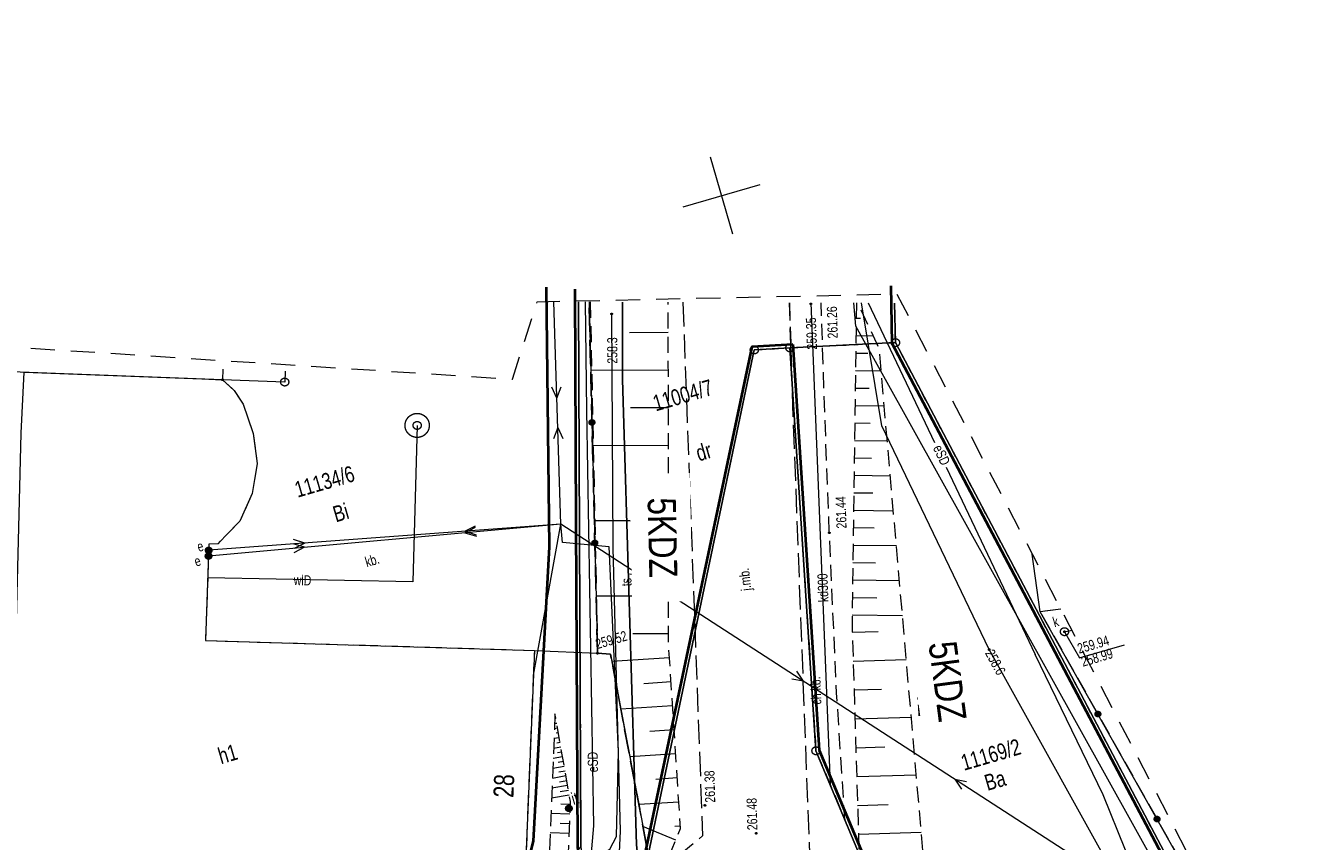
# Model space of a CAD drawing. Header units: millimetres. Extents: x -105537 to 2299296, y -162842 to 175608.
# Tile 37 of 42: x 135949 to 215662, y -10315 to 40448. Entities that reach past the tile are written whole.
import ezdxf
from ezdxf.xclip import XClip

# ---------------------------------------------------------------- set-up
doc = ezdxf.new("R2010")
doc.units = ezdxf.units.MM
doc.header["$MEASUREMENT"] = 0
doc.header["$XCLIPFRAME"] = 0
for name, pattern in [('1053', [2000, 1500, -500]), ('1054', [2000, 1500, -500]), ('1056', [1500, 1000, -500]), ('1086', [1500, 1000, -500]), ('2216', [2500, 1500, -1000]), ('2218', [1000, 500, -500]), ('3820', [1500, 1000, -500]), ('Wipeout_Contour', [1000, 0, -1000])]:
    doc.linetypes.add(name, pattern=pattern)
doc.layers.add('199-Z Wymiary i opisy_Nr_pióra__226', color=7, linetype='Continuous', lineweight=40, true_color=0x59c9ff)
doc.layers.add('PZT_MPZP_Nr_pióra__226', color=7, linetype='Continuous', lineweight=40, true_color=0x59c9ff)
doc.layers.add('A__!REF_RYSUNKI', color=7, linetype='Continuous')
for name, color, linetype, lineweight in [('Wadowice Wałowa mdcp500_2_EGB_AdresNieruchomosci_Nr_pióra__7', 7, 'Continuous', 18), ('Wadowice Wałowa mdcp500_2_EGB_Budynek_Nr_pióra__7', 7, 'Continuous', 18), ('Wadowice Wałowa mdcp500_2_EGB_DzialkaEwidencyjna_Nr_pióra__3', 3, 'Continuous', 18), ('Wadowice Wałowa mdcp500_2_EGB_KonturUzytkuGruntowego_Nr_pióra__3', 3, 'Continuous', 18), ('Wadowice Wałowa mdcp500_2_EGB_PunktGraniczny_Nr_pióra__3', 3, 'Continuous', 18), ('Wadowice Wałowa mdcp500_2_GES_PrzewodElektroenergetyczny_Nr_pióra__1', 1, 'Continuous', 18), ('Wadowice Wałowa mdcp500_2_GES_PrzewodKanalizacyjny_Nr_pióra__34', 34, 'Continuous', 18), ('Wadowice Wałowa mdcp500_2_GES_PrzewodTelekomunikacyjny_Nr_pióra__30', 30, 'Continuous', 18), ('Wadowice Wałowa mdcp500_2_GES_PrzewodWodociagowy_Nr_pióra__5', 5, 'Continuous', 18), ('Wadowice Wałowa mdcp500_2_GES_Rzedna_Nr_pióra__1', 1, 'Continuous', 18), ('Wadowice Wałowa mdcp500_2_GES_Rzedna_Nr_pióra__30', 30, 'Continuous', 18), ('Wadowice Wałowa mdcp500_2_GES_Rzedna_Nr_pióra__34', 34, 'Continuous', 18), ('Wadowice Wałowa mdcp500_2_GES_UrzadzeniaSiecElektroenerge_Nr_pióra__1', 1, 'Continuous', 18), ('Wadowice Wałowa mdcp500_2_GES_UrzadzeniaSiecKanalizacyjna_Nr_pióra__34', 34, 'Continuous', 18), ('Wadowice Wałowa mdcp500_2_GES_UrzadzeniaSiecWodociagowa_Nr_pióra__5', 5, 'Continuous', 18), ('Wadowice Wałowa mdcp500_2_GES_UrzadzeniaTowarzyszczaceLin_Nr_pióra__7', 7, 'Continuous', 18), ('Wadowice Wałowa mdcp500_2_linie_mpzp_Nr_pióra__135', 135, 'Continuous', 18), ('Wadowice Wałowa mdcp500_2_OT_Komunikacja_Nr_pióra__7', 7, 'Continuous', 18), ('Wadowice Wałowa mdcp500_2_OT_Ogrodzenia_Nr_pióra__7', 7, 'Continuous', 18), ('Wadowice Wałowa mdcp500_2_OT_Rzedna_Nr_pióra__7', 7, 'Continuous', 18), ('Wadowice Wałowa mdcp500_2_OT_Skarpa_Nr_pióra__7', 7, 'Continuous', 18), ('Wadowice Wałowa mdcp500_2_OT_ZagospodarowanieTerenu_Nr_pióra__7', 7, 'Continuous', 18), ('Wadowice Wałowa mdcp500_2_siatka_Nr_pióra__7', 7, 'Continuous', 18), ('Wadowice Wałowa mdcp500_2_zakres_mapy_Nr_pióra__178', 178, 'Continuous', 18), ('Wadowice Wałowa mdcp500_3_0_Nr_pióra__1', 7, 'Continuous', 13)]:
    doc.layers.add(name, color=color, linetype=linetype, lineweight=lineweight)
doc.styles.add('STYL_AUTOMATYCZNY_12', font='arial.ttf', dxfattribs={"width": 0.8})
doc.styles.add('STYL_AUTOMATYCZNY_7', font='arial.ttf', dxfattribs={"width": 0.75})
doc.linetypes.add('Linia zabudowy - nieprzekraczalna I WSC', pattern='A,0,[2,PAB.6.2 PROJEKT ZAGOSPODAROWANIA TERENU1.Shx,S=23.809524,R=0,X=0,Y=0.361417],-3000,0', length=3000)
picture_1 = doc.add_image_def('image1.tif', size_in_pixel=(6904, 2168))

# ---------------------------------------------------------------- blocks, each defined once
blk = doc.blocks.new('Rysunek_1_3', base_point=(73226, -6125))
at = {"layer": 'Wadowice Wałowa mdcp500_3_0_Nr_pióra__1', "color": 7, "lineweight": 13}
image = blk.add_image(picture_1, insert=(-79879, -3368), size_in_units=(292228, 91739), rotation=16.24147, dxfattribs=at)
image.set_boundary_path([(-0.5, -0.5), (6903.5, 2167.5)])
blk = doc.blocks.new('Rysunek_4_2', base_point=(-5551989123, -7375062639))
at = {"layer": 'Wadowice Wałowa mdcp500_2_EGB_Budynek_Nr_pióra__7', "color": 7, "linetype": 'Continuous', "lineweight": 18, "flags": 128}
blk.add_lwpolyline([(166978, -13802), (131699, -12653), (132261, 2759), (135363, 2622), (135515, 8394), (135679, 15087), (135856, 18878), (146920, 18477), (148199, 18412), (148927, 17738), (149498, 16884), (150109, 15073), (150361, 13209), (150052, 11338), (149283, 9614), (147906, 8192), (147358, 8178), (147144, 2189), (167615, 1570)], close=True, dxfattribs=at)
blk.add_lwpolyline([(200369, 4145), (199099, 3972), (198590, 7568)], dxfattribs=at)
at = {"layer": 'Wadowice Wałowa mdcp500_2_EGB_DzialkaEwidencyjna_Nr_pióra__3', "color": 3, "linetype": 'Continuous', "lineweight": 18, "flags": 128}
for points in [[(128827, 19733), (128375, -11861), (131646, -12220), (136867, -14231), (167689, -14167), (170510, -10658), (170353, 23258)], [(170353, 23258), (170510, -10658), (171939, -24324), (181302, 20264), (183513, 20398), (190086, 20719), (190033, 23184)], [(190033, 23184), (190086, 20719)], [(211975, -29514), (208371, -27283), (194615, -27259), (185141, -4678), (183513, 20398), (181302, 20264), (171939, -24324), (72353, -21598), (55554, -21138), (-6866, -18678), (-45068, -17183), (-49613, -17103)], [(211024, -17390), (210190, -17368), (190086, 20719), (183513, 20398)], [(183513, 20398), (185141, -4678), (194615, -27259), (208371, -27283), (211975, -29514)], [(190086, 20719), (210190, -17368), (211024, -17390)], [(152093, 18936), (152074, 18270), (148199, 18412), (133414, 18969), (133421, 19576)]]:
    blk.add_lwpolyline(points, dxfattribs=at)
at = {"layer": 'Wadowice Wałowa mdcp500_2_EGB_KonturUzytkuGruntowego_Nr_pióra__3', "color": 3, "linetype": '2218', "lineweight": 18, "flags": 128}
for points in [[(170351, 23258), (170510, -10658)], [(190086, 20719), (190033, 23184)], [(171939, -24324), (181302, 20264)], [(181302, 20264), (183513, 20398)], [(183513, 20398), (190086, 20719)], [(185141, -4678), (183513, 20398)], [(210190, -17368), (190086, 20719)], [(194615, -27259), (185141, -4678)]]:
    blk.add_lwpolyline(points, dxfattribs=at)
at = {"layer": 'Wadowice Wałowa mdcp500_2_EGB_PunktGraniczny_Nr_pióra__3', "color": 3, "linetype": 'Continuous', "lineweight": 18}
for centre, radius in [((190086, 20719), 250), ((181302, 20264), 250), ((183513, 20398), 250), ((148199, 18412), 50), ((148199, 18412), 45), ((148199, 18412), 40), ((148199, 18412), 35), ((148199, 18412), 30), ((148199, 18412), 25), ((148199, 18412), 20), ((148199, 18412), 15), ((148199, 18412), 10), ((148199, 18412), 5), ((152074, 18270), 250), ((185141, -4678), 250)]:
    blk.add_circle(centre, radius, dxfattribs=at)
at = {"layer": 'Wadowice Wałowa mdcp500_2_GES_PrzewodElektroenergetyczny_Nr_pióra__1', "color": 1, "linetype": 'Continuous', "lineweight": 18}
for p, q in [((169008, 17266), (168699, 17950)), ((169008, 17266), (169273, 17968)), ((169067, 15431), (168803, 14729)), ((169067, 15431), (169377, 14748)), ((163278, 8988), (163947, 9325)), ((163278, 8988), (163990, 8753)), ((163285, 8891), (163950, 9240)), ((163285, 8891), (164002, 8668)), ((153308, 7985), (152592, 8208)), ((153327, 8245), (152615, 8480)), ((153308, 7985), (152644, 7636)), ((153327, 8245), (152657, 7907)), ((174297, 6173), (173872, 6790)), ((174297, 6173), (173560, 6309)), ((184370, -349), (183944, 268)), ((184370, -349), (183632, -214)), ((193780, -6443), (194206, -7061)), ((193780, -6443), (194518, -6579))]:
    blk.add_line(p, q, dxfattribs=at)
at = {"layer": 'Wadowice Wałowa mdcp500_2_GES_PrzewodElektroenergetyczny_Nr_pióra__1', "color": 1, "linetype": 'Continuous', "lineweight": 18, "flags": 128}
for points in [[(170771, 23256), (170858, 16503), (171285, -9349), (170968, -13160), (169050, -23843), (160926, -28314), (163212, -28512)], [(208889, -16226), (169261, 9434), (168815, 23263)], [(211505, -42890), (210892, -33183), (210068, -18591), (187619, 21750), (187494, 23193)], [(207267, -87532), (208691, -70644), (209947, -40239), (210140, -36110), (209890, -29746), (204761, -14284), (195921, 1619), (189242, 15536), (187970, 23192)], [(188395, 23190), (192516, 14508)], [(193242, 12979), (198782, 1306)], [(110979, -14690), (124751, -14760), (134011, -14760), (152780, -15084), (157165, -14369), (166436, -14657), (172302, -10803), (172716, -10005), (172845, -4729), (172270, 8009), (169359, 8275), (169261, 9434)], [(169261, 9434), (147333, 7442)], [(169261, 9434), (147344, 7799)], [(167555, 21), (169261, 9434)], [(210954, -16488), (205801, -14314), (203009, -7409), (198782, 1306)]]:
    blk.add_lwpolyline(points, dxfattribs=at)
at = {"layer": 'Wadowice Wałowa mdcp500_2_GES_PrzewodKanalizacyjny_Nr_pióra__34', "color": 34, "linetype": 'Continuous', "lineweight": 18, "flags": 128}
for points in [[(184821, 23203), (186026, -6784)], [(200606, 2733), (201057, 2822)]]:
    blk.add_lwpolyline(points, dxfattribs=at)
at = {"layer": 'Wadowice Wałowa mdcp500_2_GES_PrzewodTelekomunikacyjny_Nr_pióra__30', "color": 30, "linetype": 'Continuous', "lineweight": 18, "flags": 128}
for points in [[(174031, -11122), (173974, -10535), (173096, 18436), (173088, 23247)], [(172420, 22509), (172502, 7962), (172943, -9679), (172213, -25515), (173688, -27575), (173563, -33152), (175400, -40637), (173665, -44121), (173526, -46933)]]:
    blk.add_lwpolyline(points, dxfattribs=at)
at = {"layer": 'Wadowice Wałowa mdcp500_2_GES_PrzewodWodociagowy_Nr_pióra__5', "color": 5, "linetype": 'Continuous', "lineweight": 18, "flags": 128}
blk.add_lwpolyline([(160318, 15568), (160050, 5834), (147288, 6095)], dxfattribs=at)
at = {"layer": 'Wadowice Wałowa mdcp500_2_GES_Rzedna_Nr_pióra__1', "color": 1, "linetype": 'Continuous', "lineweight": 18}
blk.add_circle((195921, 1619), 50, dxfattribs=at)
at = {"layer": 'Wadowice Wałowa mdcp500_2_GES_Rzedna_Nr_pióra__30', "color": 30, "linetype": 'Continuous', "lineweight": 18}
blk.add_circle((172420, 22509), 50, dxfattribs=at)
at = {"layer": 'Wadowice Wałowa mdcp500_2_GES_Rzedna_Nr_pióra__34', "color": 34, "linetype": 'Continuous', "lineweight": 18, "flags": 128}
blk.add_lwpolyline([(200606, 2733), (201538, 1105), (204333, 1919)], dxfattribs=at)
at = {"layer": 'Wadowice Wałowa mdcp500_2_GES_Rzedna_Nr_pióra__34', "color": 34, "linetype": 'Continuous', "lineweight": 18}
for centre in [(184821, 23133), (200606, 2733)]:
    blk.add_circle(centre, 50, dxfattribs=at)
at = {"layer": 'Wadowice Wałowa mdcp500_2_GES_UrzadzeniaSiecElektroenerge_Nr_pióra__1', "color": 1, "linetype": 'Continuous', "lineweight": 18}
for centre, radius in [((147344, 7799), 200), ((147344, 7799), 180), ((147333, 7442), 200), ((147333, 7442), 180), ((147333, 7442), 160), ((147344, 7799), 160), ((147333, 7442), 140), ((147344, 7799), 140), ((147333, 7442), 120), ((147344, 7799), 120), ((147333, 7442), 100), ((147344, 7799), 100), ((147333, 7442), 80), ((147344, 7799), 80), ((147333, 7442), 60), ((147344, 7799), 60), ((147333, 7442), 40), ((147344, 7799), 40), ((147333, 7442), 20), ((147344, 7799), 20)]:
    blk.add_circle(centre, radius, dxfattribs=at)
at = {"layer": 'Wadowice Wałowa mdcp500_2_GES_UrzadzeniaSiecKanalizacyjna_Nr_pióra__34', "color": 34, "linetype": 'Continuous', "lineweight": 18}
blk.add_circle((200606, 2733), 250, dxfattribs=at)
at = {"layer": 'Wadowice Wałowa mdcp500_2_GES_UrzadzeniaSiecWodociagowa_Nr_pióra__5', "color": 5, "linetype": 'Continuous', "lineweight": 18}
for radius in [750, 250]:
    blk.add_circle((160318, 15568), radius, dxfattribs=at)
at = {"layer": 'Wadowice Wałowa mdcp500_2_GES_UrzadzeniaTowarzyszczaceLin_Nr_pióra__7', "color": 7, "linetype": 'Continuous', "lineweight": 18, "flags": 128}
blk.add_lwpolyline([(173088, 23247), (173096, 18436), (173974, -10535), (174031, -11122)], dxfattribs=at)
at = {"layer": 'Wadowice Wałowa mdcp500_2_linie_mpzp_Nr_pióra__135', "color": 135, "linetype": 'Continuous', "lineweight": 18, "flags": 128}
for points in [[(171744, -24283), (170310, -10669), (170147, 24053)], [(209981, -17400), (189887, 20667), (189811, 24254)], [(171459, -40206), (171744, -24283), (181138, 20455), (183700, 20610), (185339, -4631), (194748, -27059), (208371, -27083), (213505, -38823)]]:
    blk.add_lwpolyline(points, dxfattribs=at)
at = {"layer": 'Wadowice Wałowa mdcp500_2_OT_Komunikacja_Nr_pióra__7', "color": 7, "linetype": '1053', "lineweight": 18, "flags": 128}
blk.add_lwpolyline([(176853, 23233), (178081, -9974), (175711, -11956), (171109, -15359), (166848, -15392), (165970, -15345), (168061, -22808), (169832, -23490), (172068, -24443), (174354, -25641), (176516, -27199), (178167, -28968), (179710, -31476), (180361, -32245), (181201, -40062), (182338, -49938), (189127, -50179), (187247, -38759), (186056, -29055), (186519, -27784), (187311, -26679), (188363, -25820), (188163, -24347), (187646, -17030), (186533, -16177), (185598, -15148), (184865, -13955), (183659, 17930), (183488, 23208)], dxfattribs=at)
at = {"layer": 'Wadowice Wałowa mdcp500_2_OT_Komunikacja_Nr_pióra__7', "color": 7, "linetype": '1054', "lineweight": 18, "flags": 128}
for points in [[(171541, 1391), (171293, 11682), (171019, 23255)], [(148219, 19069), (148199, 18412), (148927, 17738), (149498, 16884), (150109, 15073), (150361, 13209), (150052, 11338), (149283, 9614), (147906, 8192), (147358, 8178), (147144, 2189), (167615, 1570), (166983, -13852), (166848, -15392), (171109, -15359), (175711, -11956), (174738, -11333), (172347, 1344), (171541, 1391)]]:
    blk.add_lwpolyline(points, dxfattribs=at)
at = {"layer": 'Wadowice Wałowa mdcp500_2_OT_Komunikacja_Nr_pióra__7', "color": 7, "linetype": '1056', "lineweight": 18, "flags": 128}
for points in [[(183488, 23208), (183659, 17930), (185141, -4678)], [(185141, -4678), (186937, -8946), (186425, -1075), (185971, 8886), (185632, 17880), (185468, 23201)]]:
    blk.add_lwpolyline(points, dxfattribs=at)
at = {"layer": 'Wadowice Wałowa mdcp500_2_OT_Komunikacja_Nr_pióra__7', "color": 7, "linetype": 'Continuous', "lineweight": 18, "flags": 128}
blk.add_lwpolyline([(171541, 1391), (172347, 1344), (174738, -11333), (175711, -11956), (171109, -15359), (166848, -15392)], dxfattribs=at)
at = {"layer": 'Wadowice Wałowa mdcp500_2_OT_Ogrodzenia_Nr_pióra__7', "color": 7, "linetype": 'Continuous', "lineweight": 18, "flags": 128}
for points in [[(171019, 23255), (171293, 11682), (171541, 1391)], [(210052, -15461), (199099, 3972)], [(167615, 1570), (171541, 1391)]]:
    blk.add_lwpolyline(points, dxfattribs=at)
at = {"layer": 'Wadowice Wałowa mdcp500_2_OT_Ogrodzenia_Nr_pióra__7', "color": 7, "linetype": 'Continuous', "lineweight": 18}
for centre, radius in [((171197, 15757), 175), ((171197, 15757), 158), ((171197, 15757), 140), ((171197, 15757), 122), ((171197, 15757), 105), ((171197, 15757), 87.5), ((171197, 15757), 70), ((171197, 15757), 52.5), ((171197, 15757), 35), ((171376, 8259), 175), ((171376, 8259), 158), ((171376, 8259), 140), ((171376, 8259), 122), ((171376, 8259), 105), ((171376, 8259), 87.5), ((171376, 8259), 70), ((171376, 8259), 52.5), ((171376, 8259), 35), ((202687, -2393), 175), ((202687, -2393), 158), ((202687, -2393), 140), ((202687, -2393), 122), ((202687, -2393), 105), ((202687, -2393), 87.5), ((202687, -2393), 70), ((202687, -2393), 52.5), ((202687, -2393), 35), ((206369, -8927), 175), ((206369, -8927), 158), ((206369, -8927), 140), ((206369, -8927), 122), ((206369, -8927), 105), ((206369, -8927), 87.5), ((206369, -8927), 70), ((206369, -8927), 52.5), ((206369, -8927), 35)]:
    blk.add_circle(centre, radius, dxfattribs=at)
at = {"layer": 'Wadowice Wałowa mdcp500_2_OT_Rzedna_Nr_pióra__7', "color": 7, "linetype": 'Continuous', "lineweight": 18}
for centre in [(185971, 8886), (171541, 1391), (178226, -8077), (181419, -9813)]:
    blk.add_circle(centre, 50, dxfattribs=at)
at = {"layer": 'Wadowice Wałowa mdcp500_2_OT_Skarpa_Nr_pióra__7', "color": 7, "linetype": '3820', "lineweight": 18, "flags": 128}
for points in [[(171091, 23255), (171541, 1391), (172347, 1344), (174738, -11333), (175711, -11956), (176709, -9519), (175966, 1971), (175947, 23237)], [(187665, 23193), (187387, 3132), (187836, -11496), (191136, -17961), (211104, -18409)], [(210625, -15587), (210052, -15461), (206052, -15532), (191978, -12987), (189075, 20362), (187735, 23193)]]:
    blk.add_lwpolyline(points, dxfattribs=at)
at = {"layer": 'Wadowice Wałowa mdcp500_2_OT_Skarpa_Nr_pióra__7', "color": 7, "linetype": 'Continuous', "lineweight": 18, "flags": 128}
for points in [[(187652, 22240), (187921, 22237)], [(175948, 21342), (173539, 21340)], [(187637, 21155), (188707, 21140)], [(187622, 20069), (188362, 20059)], [(175951, 18999), (171178, 18995)], [(187607, 18983), (189197, 18961)], [(187592, 17897), (188442, 17886)], [(187576, 16812), (189386, 16787)], [(175953, 16656), (173590, 16654)], [(187561, 15726), (188521, 15713)], [(187546, 14640), (189576, 14612)], [(175955, 14313), (171275, 14309)], [(187531, 13555), (188601, 13540)], [(175957, 11970), (173640, 11968)], [(187516, 12469), (189765, 12438)], [(187501, 11383), (188680, 11367)], [(175959, 9627), (171372, 9623)], [(187486, 10298), (189954, 10263)], [(187471, 9212), (188760, 9194)], [(187456, 8126), (190144, 8089)], [(175961, 7284), (173690, 7282)], [(187441, 7040), (188840, 7021)], [(187426, 5955), (190333, 5914)], [(175963, 4941), (171468, 4937)], [(187411, 4869), (188919, 4848)], [(187396, 3783), (190522, 3740)], [(175965, 2597), (173741, 2595)], [(187400, 2698), (189002, 2747)], [(176022, 1102), (172436, 870)], [(187455, 902), (190760, 1004)], [(176119, -393), (174417, -503)], [(187510, -893), (189213, -841)], [(168899, -2377), (168898, -2377)], [(168899, -2377), (168898, -2377)], [(176215, -1887), (172995, -2096)], [(168951, -2674), (168884, -2686)], [(168951, -2674), (168884, -2686)], [(169003, -2972), (168937, -2984)], [(169003, -2972), (168937, -2984)], [(187566, -2689), (191072, -2581)], [(169159, -3865), (168834, -3922)], [(169159, -3865), (168834, -3922)], [(169055, -3270), (168859, -3304)], [(169055, -3270), (168859, -3304)], [(169107, -3567), (168977, -3590)], [(169107, -3567), (168977, -3590)], [(176312, -3382), (174794, -3480)], [(169264, -4460), (168809, -4540)], [(169264, -4460), (168809, -4540)], [(169212, -4162), (169016, -4197)], [(169212, -4162), (169016, -4197)], [(169316, -4758), (169056, -4803)], [(169316, -4758), (169056, -4803)], [(187621, -4484), (189425, -4429)], [(169368, -5055), (168783, -5158)], [(169368, -5055), (168783, -5158)], [(169420, -5353), (169095, -5410)], [(169420, -5353), (169095, -5410)], [(176409, -4876), (173555, -5061)], [(169576, -6246), (168733, -6394)], [(169576, -6246), (168733, -6394)], [(169472, -5651), (168758, -5776)], [(169472, -5651), (168758, -5776)], [(169524, -5948), (169135, -6016)], [(169524, -5948), (169135, -6016)], [(176505, -6371), (175170, -6457)], [(187676, -6279), (191385, -6165)], [(169681, -6841), (168707, -7012)], [(169681, -6841), (168707, -7012)], [(169629, -6543), (169174, -6623)], [(169629, -6543), (169174, -6623)], [(169733, -7139), (169214, -7230)], [(169733, -7139), (169214, -7230)], [(169785, -7436), (168682, -7629)], [(169785, -7436), (168682, -7629)], [(176602, -7865), (174114, -8026)], [(169827, -8627), (168643, -8585)], [(169827, -8627), (168643, -8585)], [(169849, -8029), (169258, -8008)], [(169849, -8029), (169258, -8008)], [(187731, -8075), (189636, -8016)], [(169806, -9226), (169212, -9204)], [(169806, -9226), (169212, -9204)], [(176418, -10230), (174371, -9391)], [(176699, -9360), (176353, -9382)], [(169784, -9824), (168594, -9781)], [(169784, -9824), (168594, -9781)], [(187786, -9870), (191697, -9750)]]:
    blk.add_lwpolyline(points, dxfattribs=at)
at = {"layer": 'Wadowice Wałowa mdcp500_2_OT_Skarpa_Nr_pióra__7', "color": 7, "linetype": '3820', "lineweight": 18, "flags": 128}
blk.add_lwpolyline([(168897, -2369), (168399, -14565), (169612, -14618), (169856, -7839)], close=True, dxfattribs=at)
at = {"layer": 'Wadowice Wałowa mdcp500_2_OT_ZagospodarowanieTerenu_Nr_pióra__7', "color": 7, "linetype": '1086', "lineweight": 18, "flags": 128}
blk.add_lwpolyline([(200369, 4145), (199099, 3972), (210052, -15461), (210069, -14518)], dxfattribs=at)
at = {"layer": 'Wadowice Wałowa mdcp500_2_OT_ZagospodarowanieTerenu_Nr_pióra__7', "color": 7, "linetype": 'Continuous', "lineweight": 18}
for radius in [200, 180, 160, 140, 120, 100, 80, 60, 40, 20]:
    blk.add_circle((169760, -8262), radius, dxfattribs=at)
at = {"layer": 'Wadowice Wałowa mdcp500_2_siatka_Nr_pióra__7', "color": 7, "linetype": 'Continuous', "lineweight": 18}
blk.add_line((179265, 29868), (179265, 29868), dxfattribs=at)
at = {"layer": 'Wadowice Wałowa mdcp500_2_siatka_Nr_pióra__7', "color": 7, "linetype": 'Continuous', "lineweight": 18, "flags": 128}
for points in [[(179964, 27467), (178566, 32268)], [(176865, 29168), (181665, 30567)]]:
    blk.add_lwpolyline(points, dxfattribs=at)
at = {"layer": 'Wadowice Wałowa mdcp500_2_zakres_mapy_Nr_pióra__178', "color": 178, "linetype": '2216', "lineweight": 18, "flags": 128}
blk.add_lwpolyline([(-40483, 56408), (-5213, 67491), (39821, 70990), (82874, 71190), (110281, 22047), (166247, 18451), (167791, 23267), (190180, 23749), (210929, -16171), (215662, -76514), (204751, -90911), (192280, -94240), (99368, -84761), (95395, -58866), (-13644, -56772), (-14810, -56089), (-36248, -54694), (-51798, -10956), (-46825, 27703)], close=True, dxfattribs=at)
at = {"layer": 'Wadowice Wałowa mdcp500_2_EGB_AdresNieruchomosci_Nr_pióra__7', "color": 7, "linetype": 'Continuous', "lineweight": 18, "insert": (166325, -7616), "char_height": 1250, "attachment_point": 7, "rotation": 87.62987, "style": 'STYL_AUTOMATYCZNY_7'}
blk.add_mtext('\\A1;{\\pql;\\fArial|b0|i0|c238|p0;\\W0.750000;28}', dxfattribs=at)
at = {"layer": 'Wadowice Wałowa mdcp500_2_EGB_Budynek_Nr_pióra__7', "color": 7, "linetype": 'Continuous', "lineweight": 18, "insert": (147830, -4557), "char_height": 1000, "attachment_point": 1, "rotation": 16.24147, "style": 'STYL_AUTOMATYCZNY_7'}
blk.add_mtext('\\A1;{\\pql;\\fArial|b0|i0|c238|p0;\\W0.750000;h1}', dxfattribs=at)
at = {"layer": 'Wadowice Wałowa mdcp500_2_EGB_DzialkaEwidencyjna_Nr_pióra__3', "color": 3, "linetype": 'Continuous', "lineweight": 18, "char_height": 1000, "rotation": 16.24147, "style": 'STYL_AUTOMATYCZNY_7'}
for s, insert, attachment_point in [('\\A1;{\\pql;\\fArial|b0|i0|c238|p0;\\W0.750000;11004/7}', (174889, 17398), 1), ('\\A1;{\\pql;\\fArial|b0|i0|c238|p0;\\W0.750000;11134/6}', (152597, 12027), 1), ('\\A1;{\\pql;\\fArial|b0|i0|c238|p0;\\W0.750000;11169/2}', (194209, -5452), 4)]:
    blk.add_mtext(s, dxfattribs=dict(at, insert=insert, attachment_point=attachment_point))
at = {"layer": 'Wadowice Wałowa mdcp500_2_EGB_KonturUzytkuGruntowego_Nr_pióra__3', "color": 3, "linetype": 'Continuous', "lineweight": 18, "char_height": 1000, "attachment_point": 7, "rotation": 16.24147, "style": 'STYL_AUTOMATYCZNY_7'}
for s, insert in [('\\A1;{\\pql;\\fArial|b0|i0|c238|p0;\\W0.750000;dr}', (177853, 13313)), ('\\A1;{\\pql;\\fArial|b0|i0|c238|p0;\\W0.750000;Bi}', (155258, 9533)), ('\\A1;{\\pql;\\fArial|b0|i0|c238|p0;\\W0.750000;Ba}', (195816, -7190))]:
    blk.add_mtext(s, dxfattribs=dict(at, insert=insert))
at = {"layer": 'Wadowice Wałowa mdcp500_2_GES_PrzewodElektroenergetyczny_Nr_pióra__1', "color": 1, "linetype": 'Continuous', "lineweight": 18, "char_height": 625, "attachment_point": 4, "style": 'STYL_AUTOMATYCZNY_7'}
for insert, rotation in [((192687, 14300), 295.32717), ((171262, -6016), 90.65707)]:
    blk.add_mtext('\\A1;{\\pql;\\fArial|b0|i0|c238|p0;\\W0.750000;eSD}', dxfattribs=dict(at, insert=insert, rotation=rotation))
at = {"layer": 'Wadowice Wałowa mdcp500_2_GES_PrzewodKanalizacyjny_Nr_pióra__34', "color": 34, "linetype": 'Continuous', "lineweight": 18, "insert": (185611, 4573), "char_height": 625, "attachment_point": 4, "rotation": 92.27427, "style": 'STYL_AUTOMATYCZNY_7'}
blk.add_mtext('\\A1;{\\pql;\\fArial|b0|i0|c238|p0;\\W0.750000;kd300}', dxfattribs=at)
at = {"layer": 'Wadowice Wałowa mdcp500_2_GES_PrzewodTelekomunikacyjny_Nr_pióra__30', "color": 30, "linetype": 'Continuous', "lineweight": 18, "insert": (173354, 5563), "char_height": 625, "attachment_point": 4, "rotation": 91.73537, "style": 'STYL_AUTOMATYCZNY_7'}
blk.add_mtext('\\A1;{\\pql;\\fArial|b0|i0|c238|p0;\\W0.750000;ts}', dxfattribs=at)
at = {"layer": 'Wadowice Wałowa mdcp500_2_GES_PrzewodWodociagowy_Nr_pióra__5', "color": 5, "linetype": 'Continuous', "lineweight": 18, "insert": (152640, 5949), "char_height": 625, "attachment_point": 4, "rotation": 358.59547, "style": 'STYL_AUTOMATYCZNY_7'}
blk.add_mtext('\\A1;{\\pql;\\fArial|b0|i0|c238|p0;\\W0.750000;wlD}', dxfattribs=at)
at = {"layer": 'Wadowice Wałowa mdcp500_2_GES_Rzedna_Nr_pióra__1', "color": 1, "linetype": 'Continuous', "lineweight": 18, "insert": (195912, 1553), "char_height": 625, "attachment_point": 4, "rotation": 298.74327, "style": 'STYL_AUTOMATYCZNY_7'}
blk.add_mtext('\\A1;{\\pql;\\fArial|b0|i0|c238|p0;\\W0.750000;258.6}', dxfattribs=at)
at = {"layer": 'Wadowice Wałowa mdcp500_2_GES_Rzedna_Nr_pióra__30', "color": 30, "linetype": 'Continuous', "lineweight": 18, "insert": (172472, 19411), "char_height": 625, "attachment_point": 4, "rotation": 90.28667, "style": 'STYL_AUTOMATYCZNY_7'}
blk.add_mtext('\\A1;{\\pql;\\fArial|b0|i0|c238|p0;\\W0.750000;258.3}', dxfattribs=at)
at = {"layer": 'Wadowice Wałowa mdcp500_2_GES_Rzedna_Nr_pióra__34', "color": 34, "linetype": 'Continuous', "lineweight": 18, "char_height": 625, "style": 'STYL_AUTOMATYCZNY_7'}
for s, insert, attachment_point, rotation in [('\\A1;{\\pql;\\fArial|b0|i0|c238|p0;\\W0.750000;259.35}', (184900, 20286), 4, 92.27427), ('\\A1;{\\pql;\\fArial|b0|i0|c238|p0;\\W0.750000;259.94}', (201522, 1352), 7, 16.24147), ('\\A1;{\\pql;\\fArial|b0|i0|c238|p0;\\W0.750000;258.99}', (201758, 542), 7, 16.24147)]:
    blk.add_mtext(s, dxfattribs=dict(at, insert=insert, attachment_point=attachment_point, rotation=rotation))
at = {"layer": 'Wadowice Wałowa mdcp500_2_GES_UrzadzeniaSiecElektroenerge_Nr_pióra__1', "color": 1, "linetype": 'Continuous', "lineweight": 18, "char_height": 625, "attachment_point": 4, "rotation": 16.24147, "style": 'STYL_AUTOMATYCZNY_7'}
for insert in [(146644, 7990), (146472, 7074)]:
    blk.add_mtext('\\A1;{\\pql;\\fArial|b0|i0|c238|p0;\\W0.750000;e}', dxfattribs=dict(at, insert=insert))
at = {"layer": 'Wadowice Wałowa mdcp500_2_GES_UrzadzeniaSiecKanalizacyjna_Nr_pióra__34', "color": 34, "linetype": 'Continuous', "lineweight": 18, "insert": (199989, 3005), "char_height": 625, "attachment_point": 7, "rotation": 16.24147, "style": 'STYL_AUTOMATYCZNY_7'}
blk.add_mtext('\\A1;{\\pql;\\fArial|b0|i0|c238|p0;\\W0.750000;k}', dxfattribs=at)
at = {"layer": 'Wadowice Wałowa mdcp500_2_linie_mpzp_Nr_pióra__135', "color": 135, "linetype": 'Continuous', "lineweight": 18, "char_height": 1750, "attachment_point": 7, "rotation": 93.71517, "style": 'STYL_AUTOMATYCZNY_7'}
for insert in [(176007, 6662), (193302, -2556)]:
    blk.add_mtext('\\A1;{\\pql;\\fArial|b0|i0|c238|p0;\\W0.750000;5KDZ}', dxfattribs=dict(at, insert=insert))
at = {"layer": 'Wadowice Wałowa mdcp500_2_OT_Komunikacja_Nr_pióra__7', "color": 7, "linetype": 'Continuous', "lineweight": 18, "char_height": 625, "style": 'STYL_AUTOMATYCZNY_7'}
for s, insert, attachment_point, rotation in [('\\A1;{\\pql;\\fArial|b0|i0|c238|p0;\\W0.750000;kb.}', (157099, 7044), 4, 16.24147), ('\\A1;{\\pql;\\fArial|b0|i0|c238|p0;\\W0.750000;j.mb.}', (180905, 5291), 4, 96.57067), ('\\A1;{\\pql;\\fArial|b0|i0|c238|p0;\\W0.750000;ch.kb.}', (185490, -1790), 7, 92.46187)]:
    blk.add_mtext(s, dxfattribs=dict(at, insert=insert, attachment_point=attachment_point, rotation=rotation))
at = {"layer": 'Wadowice Wałowa mdcp500_2_OT_Rzedna_Nr_pióra__7', "color": 7, "linetype": 'Continuous', "lineweight": 18, "char_height": 625, "style": 'STYL_AUTOMATYCZNY_7'}
for s, insert, attachment_point, rotation in [('\\A1;{\\pql;\\fArial|b0|i0|c238|p0;\\W0.750000;261.26}', (185871, 20972), 1, 91.55487), ('\\A1;{\\pql;\\fArial|b0|i0|c238|p0;\\W0.750000;261.44}', (186421, 9145), 1, 91.79157), ('\\A1;{\\pql;\\fArial|b0|i0|c238|p0;\\W0.750000;259.52}', (171526, 1635), 7, 16.24147), ('\\A1;{\\pql;\\fArial|b0|i0|c238|p0;\\W0.750000;261.38}', (178248, -7914), 1, 91.66617), ('\\A1;{\\pql;\\fArial|b0|i0|c238|p0;\\W0.750000;261.48}', (181504, -9610), 7, 91.45297)]:
    blk.add_mtext(s, dxfattribs=dict(at, insert=insert, attachment_point=attachment_point, rotation=rotation))
at = {"layer": 'Wadowice Wałowa mdcp500_2_OT_ZagospodarowanieTerenu_Nr_pióra__7', "color": 7, "linetype": 'Continuous', "lineweight": 18, "insert": (170046, -8056), "char_height": 750, "attachment_point": 7, "rotation": 16.24147, "style": 'STYL_AUTOMATYCZNY_7'}
blk.add_mtext('\\A1;{\\pql;\\fArial|b0|i0|c238|p0;\\W0.750000;it}', dxfattribs=at)

msp = doc.modelspace()

# ---------------------------------------------------------------- linework, layer by layer
at = {"layer": 'PZT_MPZP_Nr_pióra__226', "color": 151, "linetype": 'Linia zabudowy - nieprzekraczalna I WSC', "lineweight": 40, "true_color": 0x59c9ff}
msp.add_lwpolyline([(164511.466, -22402.19), (167567.57, -10295.897), (168553.783, 8004.785), (168358.956, 24173.462)], dxfattribs=at)
at = {"layer": 'PZT_MPZP_Nr_pióra__226', "color": 151, "linetype": 'Continuous', "lineweight": 40, "true_color": 0x59c9ff}
for points in [[(171459.496, -40205.528), (171743.7, -24282.892), (170310.332, -10669.182), (170215.327, 9502.957), (170146.8, 24052.989)], [(208204.27, -27082.405), (209980.812, -17402.417), (189886.802, 20667.377), (189810.671, 24254.23)], [(183699.983, 20609.5), (181138.068, 20454.586), (171733.152, -24182.718)], [(183699.983, 20609.5), (185338.844, -4631.149), (194748.377, -27059.204), (208371.222, -27082.723), (213505.246, -38823.151)]]:
    msp.add_lwpolyline(points, dxfattribs=at)

# ---------------------------------------------------------------- block references
at = {"layer": 'A__!REF_RYSUNKI', "color": 7, "linetype": 'Continuous', "lineweight": 13}
ref = msp.add_blockref('Rysunek_1_3', (73225.66, -6125.131), dxfattribs=at)
XClip(ref).set_block_clipping_path([(-93517.5507872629, 43450.1606019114), (110816.6640264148, 102975.132325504), (124455.4531805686, 56156.6090716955), (200686.4574784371, 78363.6015689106), (175028.2618212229, 166441.7158685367), (-105536.9572903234, 84709.7516477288)])
ref = msp.add_blockref('Rysunek_4_2', (-5551989123.249, -7375062639.407), dxfattribs=at)
XClip(ref).set_block_clipping_path([(-61241.4531575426, -107607.1502755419), (18474.2309784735, -84385.0293576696), (39659.2429552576, -157107.8322890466), (251319.9927157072, -95448.5543467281), (195865.5394707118, 94912.5971797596), (119370.7429366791, 72628.7588867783), (110592.302622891, 102762.9304267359), (-104289.334739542, 40165.3698595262)])

# ---------------------------------------------------------------- next in the draw order: wipeouts: each hides what was drawn before it
at = {"color": 151, "linetype": 'Wipeout_Contour', "lineweight": 40, "ltscale": 880509.615188, "true_color": 0x59c9ff}
msp.add_wipeout([(177454.466, 4647.247), (177281.928, 12608.938), (173532.803, 12527.69), (173705.341, 4566)], dxfattribs=at).dxf.layer = '199-Z Wymiary i opisy_Nr_pióra__226'
at = {"color": 151, "linetype": 'Wipeout_Contour', "lineweight": 40, "ltscale": 968770.507294, "true_color": 0x59c9ff}
msp.add_wipeout([(195616.888, -4071.036), (194575.145, 3824.092), (190857.364, 3333.54), (191899.107, -4561.589)], dxfattribs=at).dxf.layer = '199-Z Wymiary i opisy_Nr_pióra__226'

# ---------------------------------------------------------------- next in the draw order: texts
at = {"layer": '199-Z Wymiary i opisy_Nr_pióra__226', "color": 151, "linetype": 'Continuous', "lineweight": 40, "true_color": 0x59c9ff, "char_height": 1750, "attachment_point": 5, "style": 'STYL_AUTOMATYCZNY_12'}
for insert, rotation in [((175578.968, 8589.318), 271.2414656), ((193321.746, -357.583), 277.51661873)]:
    msp.add_mtext('\\A1;{\\pqc;\\fArial|b0|i0|c238|p0;\\W0.800000;5\\fArial|b0|i0|c238|p0;\\W0.800000;KDZ}', dxfattribs=dict(at, insert=insert, rotation=rotation))

doc.saveas('drawing.dxf')
